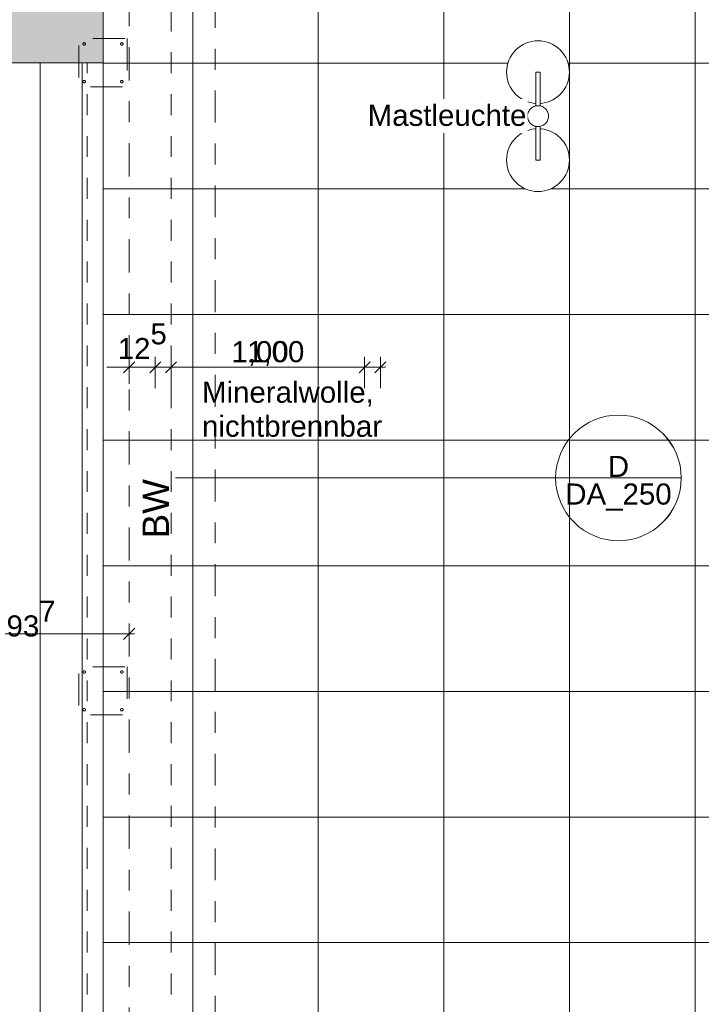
# Model space of a CAD drawing. Header units: metres. Extents: x -180 to 4, y -50 to 6.
# Tile 248 of 256: x -99.94 to -96.69, y -7.19 to -2.49. Entities that reach past the tile are written whole.
import ezdxf

# ---------------------------------------------------------------- set-up
doc = ezdxf.new("R2010")
doc.units = ezdxf.units.M
doc.header["$LTSCALE"] = 0.05
doc.header["$PDMODE"] = 1
doc.header["$PDSIZE"] = -2
for name, pattern in [('ISO-02 Strichlinie', [3.81, 3.048, -0.762]), ('ISO-10 Strichpunktlinie', [4.699, 3.048, -0.762, 0.127, -0.762]), ('Linienart-20', [2.116531, 1.058062, -1.058469]), ('Linienart-53', [5.291531, 3.175, -1.058062, 0.352704, -0.705764])]:
    doc.linetypes.add(name, pattern=pattern)
doc.layers.get('0').update_dxf_attribs({"lineweight": 25})
for name, color, linetype, lineweight, true_color in [('30 -35 Decken- 1 Konstruktion-Träger- Stahlbeton', 7, 'Continuous', 13, 0x33aa00), ('70 -72 Beschriftung- 1 Beschriftung allgemein', 7, 'Continuous', 9, 0xff6633), ('70 -72 Beschriftung- 7 Detailverweise', 7, 'Continuous', 9, 0x00dd00), ('70 -72 Beschriftung- 7 Detailverweise Linie', 7, 'Continuous', 9, 0x00dd00), ('70 -76 Bemaßung- 2 Allgemein', 7, 'Continuous', 5, 0x6666cc)]:
    doc.layers.add(name, color=color, linetype=linetype, lineweight=lineweight, true_color=true_color)
for name, color, linetype, lineweight in [('60- 61 allgemeine Ausstattung- 4 Terrassen', 7, 'Continuous', 9), ('70 -71 Achsen- 1 Gebäudeachsen', 7, 'Linienart-53', 18), ('Keine', 7, 'Continuous', 9)]:
    doc.layers.add(name, color=color, linetype=linetype, lineweight=lineweight)
doc.styles.add('Arial', font='arial.ttf')
doc.dimstyles.new('k+k_klein', dxfattribs={"dimtxt": 0.100689, "dimasz": 0.05302, "dimexe": 0.05, "dimexo": 0.15, "dimgap": 0.005, "dimtad": 1, "dimdec": 3, "dimtxsty": 'Arial', "dimblk": 'VW_SLASH-2', "dimblk1": 'VW_SLASH-2', "dimblk2": 'VW_SLASH-2', "dimcen": 0, "dimdle": 0.025, "dimadec": 3, "dimazin": 0, "dimtfac": 0.75, "dimtdec": 3, "dimtix": 1, "dimtmove": 0, "dimatfit": 0, "dimldrblk": 'VW_FILLEDARROW', "dimfxl": 0.1, "dimfxlon": 1, "dimfrac": 2, "dimtolj": 1, "dimarcsym": 0})

# ---------------------------------------------------------------- blocks, each defined once
blk = doc.blocks.new('Gruppe-4412')
at = {"layer": '30 -35 Decken- 1 Konstruktion-Träger- Stahlbeton', "color": 7, "linetype": 'Linienart-20', "lineweight": 13, "transparency": 33554687}
for p, q in [((-99.621, -0.647), (-99.621, -11.497)), ((-99.221, -0.647), (-99.221, -11.497))]:
    blk.add_line(p, q, dxfattribs=at)
at = {"layer": '30 -35 Decken- 1 Konstruktion-Träger- Stahlbeton', "color": 0, "flags": 1}
for tag in ['IFC_UUID', 'instanceID']:
    blk.add_attdef(tag, (-99.621, -11.497), '', height=0.00018, dxfattribs=at)
blk = doc.blocks.new('_03-OG3_Tragwerk (2D)')
at = {"layer": '30 -35 Decken- 1 Konstruktion-Träger- Stahlbeton'}
blk.add_blockref('Gruppe-4412', (0, 0), dxfattribs=at)
blk = doc.blocks.new('Gruppe-8273')
at = {"color": 255, "linetype": 'Continuous', "lineweight": 9}
blk.add_wipeout([(-97.425, -2.9262), (-97.4226, -2.9305), (-97.4207, -2.9351), (-97.4193, -2.9398), (-97.4183, -2.9446), (-97.4178, -2.9495), (-97.4178, -2.9544), (-97.4183, -2.9593), (-97.4192, -2.9641), (-97.4207, -2.9688), (-97.4225, -2.9733), (-97.4248, -2.9776), (-97.4275, -2.9817), (-97.4306, -2.9855), (-97.4341, -2.989), (-97.4379, -2.9921), (-97.442, -2.9949), (-97.4463, -2.9972), (-97.4508, -2.9991), (-97.4555, -3.0005), (-97.4603, -3.0015), (-97.4652, -3.002), (-97.4701, -3.002), (-97.475, -3.0015), (-97.4798, -3.0006), (-97.4845, -2.9992), (-97.489, -2.9973), (-97.4934, -2.995), (-97.4975, -2.9923), (-97.5013, -2.9892), (-97.5047, -2.9857), (-97.5079, -2.9819), (-97.5106, -2.9779), (-97.5129, -2.9735), (-97.5148, -2.969), (-97.5163, -2.9643), (-97.5172, -2.9595), (-97.5177, -2.9546), (-97.5177, -2.9497), (-97.5173, -2.9448), (-97.5163, -2.94), (-97.5149, -2.9353), (-97.513, -2.9308), (-97.5107, -2.9264), (-97.508, -2.9224), (-97.5049, -2.9186), (-97.5015, -2.9151), (-97.4977, -2.912), (-97.4936, -2.9092), (-97.4893, -2.9069), (-97.4847, -2.905), (-97.4801, -2.9036), (-97.4752, -2.9026), (-97.4704, -2.9021), (-97.4655, -2.9021), (-97.4606, -2.9026), (-97.4558, -2.9035), (-97.4511, -2.9049), (-97.4465, -2.9068), (-97.4422, -2.9091), (-97.4381, -2.9118), (-97.4343, -2.9149), (-97.4308, -2.9184), (-97.4277, -2.9222)], dxfattribs=at).dxf.layer = '60- 61 allgemeine Ausstattung- 4 Terrassen'
at = {"layer": '60- 61 allgemeine Ausstattung- 4 Terrassen', "color": 252, "linetype": 'Continuous', "lineweight": 9, "true_color": 0x888888, "flags": 128}
blk.add_lwpolyline([(-97.425, -2.9262), (-97.4226, -2.9305), (-97.4207, -2.9351), (-97.4193, -2.9398), (-97.4183, -2.9446), (-97.4178, -2.9495), (-97.4178, -2.9544), (-97.4183, -2.9593), (-97.4192, -2.9641), (-97.4207, -2.9688), (-97.4225, -2.9733), (-97.4248, -2.9776), (-97.4275, -2.9817), (-97.4306, -2.9855), (-97.4341, -2.989), (-97.4379, -2.9921), (-97.442, -2.9949), (-97.4463, -2.9972), (-97.4508, -2.9991), (-97.4555, -3.0005), (-97.4603, -3.0015), (-97.4652, -3.002), (-97.4701, -3.002), (-97.475, -3.0015), (-97.4798, -3.0006), (-97.4845, -2.9992), (-97.489, -2.9973), (-97.4934, -2.995), (-97.4975, -2.9923), (-97.5013, -2.9892), (-97.5047, -2.9857), (-97.5079, -2.9819), (-97.5106, -2.9779), (-97.5129, -2.9735), (-97.5148, -2.969), (-97.5163, -2.9643), (-97.5172, -2.9595), (-97.5177, -2.9546), (-97.5177, -2.9497), (-97.5173, -2.9448), (-97.5163, -2.94), (-97.5149, -2.9353), (-97.513, -2.9308), (-97.5107, -2.9264), (-97.508, -2.9224), (-97.5049, -2.9186), (-97.5015, -2.9151), (-97.4977, -2.912), (-97.4936, -2.9092), (-97.4893, -2.9069), (-97.4847, -2.905), (-97.4801, -2.9036), (-97.4752, -2.9026), (-97.4704, -2.9021), (-97.4655, -2.9021), (-97.4606, -2.9026), (-97.4558, -2.9035), (-97.4511, -2.9049), (-97.4465, -2.9068), (-97.4422, -2.9091), (-97.4381, -2.9118), (-97.4343, -2.9149), (-97.4308, -2.9184), (-97.4277, -2.9222)], close=True, dxfattribs=at)
at = {"color": 255, "linetype": 'Continuous', "lineweight": 9}
for points in [[(-97.4678, -2.592), (-97.4531, -2.5928), (-97.4385, -2.5949), (-97.4242, -2.5985), (-97.4104, -2.6035), (-97.3971, -2.6098), (-97.3844, -2.6173), (-97.3726, -2.6261), (-97.3617, -2.636), (-97.3518, -2.6469), (-97.3431, -2.6587), (-97.3355, -2.6713), (-97.3292, -2.6846), (-97.3242, -2.6985), (-97.3207, -2.7128), (-97.3185, -2.7273), (-97.3178, -2.742), (-97.3185, -2.7567), (-97.3207, -2.7713), (-97.3242, -2.7856), (-97.3292, -2.7994), (-97.3355, -2.8128), (-97.3431, -2.8254), (-97.3518, -2.8372), (-97.3617, -2.8481), (-97.3726, -2.858), (-97.3844, -2.8668), (-97.3971, -2.8743), (-97.4104, -2.8806), (-97.4242, -2.8856), (-97.4385, -2.8892), (-97.4531, -2.8913), (-97.4678, -2.892), (-97.4825, -2.8913), (-97.497, -2.8892), (-97.5113, -2.8856), (-97.5252, -2.8806), (-97.5385, -2.8743), (-97.5511, -2.8668), (-97.5629, -2.858), (-97.5738, -2.8481), (-97.5837, -2.8372), (-97.5925, -2.8254), (-97.6001, -2.8128), (-97.6064, -2.7994), (-97.6113, -2.7856), (-97.6149, -2.7713), (-97.6171, -2.7567), (-97.6178, -2.742), (-97.6171, -2.7273), (-97.6149, -2.7128), (-97.6113, -2.6985), (-97.6064, -2.6846), (-97.6001, -2.6713), (-97.5925, -2.6587), (-97.5837, -2.6469), (-97.5738, -2.636), (-97.5629, -2.6261), (-97.5511, -2.6173), (-97.5385, -2.6098), (-97.5252, -2.6035), (-97.5113, -2.5985), (-97.497, -2.5949), (-97.4825, -2.5928)], [(-97.4678, -3.312), (-97.4825, -3.3113), (-97.497, -3.3092), (-97.5113, -3.3056), (-97.5252, -3.3006), (-97.5385, -3.2943), (-97.5511, -3.2868), (-97.5629, -3.278), (-97.5738, -3.2681), (-97.5837, -3.2572), (-97.5925, -3.2454), (-97.6001, -3.2328), (-97.6064, -3.2194), (-97.6113, -3.2056), (-97.6149, -3.1913), (-97.6171, -3.1767), (-97.6178, -3.162), (-97.6171, -3.1473), (-97.6149, -3.1328), (-97.6113, -3.1185), (-97.6064, -3.1046), (-97.6001, -3.0913), (-97.5925, -3.0787), (-97.5837, -3.0669), (-97.5738, -3.056), (-97.5629, -3.0461), (-97.5511, -3.0373), (-97.5385, -3.0298), (-97.5252, -3.0235), (-97.5113, -3.0185), (-97.497, -3.0149), (-97.4825, -3.0128), (-97.4678, -3.012), (-97.4531, -3.0128), (-97.4385, -3.0149), (-97.4242, -3.0185), (-97.4104, -3.0235), (-97.3971, -3.0298), (-97.3844, -3.0373), (-97.3726, -3.0461), (-97.3617, -3.056), (-97.3518, -3.0669), (-97.3431, -3.0787), (-97.3355, -3.0913), (-97.3292, -3.1046), (-97.3242, -3.1185), (-97.3207, -3.1328), (-97.3185, -3.1473), (-97.3178, -3.162), (-97.3185, -3.1767), (-97.3207, -3.1913), (-97.3242, -3.2056), (-97.3292, -3.2194), (-97.3355, -3.2328), (-97.3431, -3.2454), (-97.3518, -3.2572), (-97.3617, -3.2681), (-97.3726, -3.278), (-97.3844, -3.2868), (-97.3971, -3.2943), (-97.4104, -3.3006), (-97.4242, -3.3056), (-97.4385, -3.3092), (-97.4531, -3.3113)]]:
    blk.add_wipeout(points, dxfattribs=at).dxf.layer = '60- 61 allgemeine Ausstattung- 4 Terrassen'
at = {"layer": '60- 61 allgemeine Ausstattung- 4 Terrassen', "color": 252, "linetype": 'Continuous', "lineweight": 9, "true_color": 0x888888, "flags": 128}
for points in [[(-97.4678, -2.592), (-97.4531, -2.5928), (-97.4385, -2.5949), (-97.4242, -2.5985), (-97.4104, -2.6035), (-97.3971, -2.6098), (-97.3844, -2.6173), (-97.3726, -2.6261), (-97.3617, -2.636), (-97.3518, -2.6469), (-97.3431, -2.6587), (-97.3355, -2.6713), (-97.3292, -2.6846), (-97.3242, -2.6985), (-97.3207, -2.7128), (-97.3185, -2.7273), (-97.3178, -2.742), (-97.3185, -2.7567), (-97.3207, -2.7713), (-97.3242, -2.7856), (-97.3292, -2.7994), (-97.3355, -2.8128), (-97.3431, -2.8254), (-97.3518, -2.8372), (-97.3617, -2.8481), (-97.3726, -2.858), (-97.3844, -2.8668), (-97.3971, -2.8743), (-97.4104, -2.8806), (-97.4242, -2.8856), (-97.4385, -2.8892), (-97.4531, -2.8913), (-97.4678, -2.892), (-97.4825, -2.8913), (-97.497, -2.8892), (-97.5113, -2.8856), (-97.5252, -2.8806), (-97.5385, -2.8743), (-97.5511, -2.8668), (-97.5629, -2.858), (-97.5738, -2.8481), (-97.5837, -2.8372), (-97.5925, -2.8254), (-97.6001, -2.8128), (-97.6064, -2.7994), (-97.6113, -2.7856), (-97.6149, -2.7713), (-97.6171, -2.7567), (-97.6178, -2.742), (-97.6171, -2.7273), (-97.6149, -2.7128), (-97.6113, -2.6985), (-97.6064, -2.6846), (-97.6001, -2.6713), (-97.5925, -2.6587), (-97.5837, -2.6469), (-97.5738, -2.636), (-97.5629, -2.6261), (-97.5511, -2.6173), (-97.5385, -2.6098), (-97.5252, -2.6035), (-97.5113, -2.5985), (-97.497, -2.5949), (-97.4825, -2.5928)], [(-97.4678, -3.312), (-97.4825, -3.3113), (-97.497, -3.3092), (-97.5113, -3.3056), (-97.5252, -3.3006), (-97.5385, -3.2943), (-97.5511, -3.2868), (-97.5629, -3.278), (-97.5738, -3.2681), (-97.5837, -3.2572), (-97.5925, -3.2454), (-97.6001, -3.2328), (-97.6064, -3.2194), (-97.6113, -3.2056), (-97.6149, -3.1913), (-97.6171, -3.1767), (-97.6178, -3.162), (-97.6171, -3.1473), (-97.6149, -3.1328), (-97.6113, -3.1185), (-97.6064, -3.1046), (-97.6001, -3.0913), (-97.5925, -3.0787), (-97.5837, -3.0669), (-97.5738, -3.056), (-97.5629, -3.0461), (-97.5511, -3.0373), (-97.5385, -3.0298), (-97.5252, -3.0235), (-97.5113, -3.0185), (-97.497, -3.0149), (-97.4825, -3.0128), (-97.4678, -3.012), (-97.4531, -3.0128), (-97.4385, -3.0149), (-97.4242, -3.0185), (-97.4104, -3.0235), (-97.3971, -3.0298), (-97.3844, -3.0373), (-97.3726, -3.0461), (-97.3617, -3.056), (-97.3518, -3.0669), (-97.3431, -3.0787), (-97.3355, -3.0913), (-97.3292, -3.1046), (-97.3242, -3.1185), (-97.3207, -3.1328), (-97.3185, -3.1473), (-97.3178, -3.162), (-97.3185, -3.1767), (-97.3207, -3.1913), (-97.3242, -3.2056), (-97.3292, -3.2194), (-97.3355, -3.2328), (-97.3431, -3.2454), (-97.3518, -3.2572), (-97.3617, -3.2681), (-97.3726, -3.278), (-97.3844, -3.2868), (-97.3971, -3.2943), (-97.4104, -3.3006), (-97.4242, -3.3056), (-97.4385, -3.3092), (-97.4531, -3.3113)]]:
    blk.add_lwpolyline(points, close=True, dxfattribs=at)
at = {"color": 255, "linetype": 'Continuous', "lineweight": 9}
for points in [[(-97.4778, -2.742), (-97.4578, -2.742), (-97.4578, -2.9031), (-97.4778, -2.9031)], [(-97.4778, -3.001), (-97.4578, -3.001), (-97.4578, -3.162), (-97.4778, -3.162)]]:
    blk.add_wipeout(points, dxfattribs=at).dxf.layer = '60- 61 allgemeine Ausstattung- 4 Terrassen'
at = {"layer": '60- 61 allgemeine Ausstattung- 4 Terrassen', "color": 252, "linetype": 'Continuous', "lineweight": 9, "true_color": 0x888888, "flags": 128}
for points in [[(-97.4778, -2.742), (-97.4578, -2.742), (-97.4578, -2.9031), (-97.4778, -2.9031)], [(-97.4778, -3.001), (-97.4578, -3.001), (-97.4578, -3.162), (-97.4778, -3.162)]]:
    blk.add_lwpolyline(points, close=True, dxfattribs=at)
blk = doc.blocks.new('VW_SLASH-2')
at = {"color": 0, "linetype": 'ByBlock', "lineweight": -2, "transparency": 16777216}
blk.add_line((0.472, 0), (-1, 0), dxfattribs=at)
at = {"color": 0, "lineweight": 5, "transparency": 16777216, "flags": 128}
blk.add_lwpolyline([(0.5, 0.5), (-0.5, -0.5)], dxfattribs=at)
blk = doc.blocks.new('*D8794')
at = {"layer": '70 -76 Bemaßung- 2 Allgemein', "color": 0, "lineweight": -2}
for p, q in [((-100.3581, -5.5248), (-100.3581, -5.3748)), ((-99.421, -5.4865), (-99.421, -5.3748)), ((-99.474, -5.4248), (-100.3051, -5.4248))]:
    blk.add_line(p, q, dxfattribs=at)
at = {"layer": 'Defpoints', "color": 0}
for p in [(-100.3581, -5.4248), (-99.421, -5.6365), (-100.3581, -5.932)]:
    blk.add_point(p, dxfattribs=at)
at = {"layer": '70 -76 Bemaßung- 2 Allgemein', "color": 0, "lineweight": -2, "xscale": 0.05302001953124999, "yscale": 0.05302001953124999, "zscale": 0.05302001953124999, "rotation": 180}
blk.add_blockref('VW_SLASH-2', (-100.3581, -5.4248), dxfattribs=at)
at = {"layer": '70 -76 Bemaßung- 2 Allgemein', "color": 0, "lineweight": -2, "xscale": 0.05302001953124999, "yscale": 0.05302001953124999, "zscale": 0.05302001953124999}
blk.add_blockref('VW_SLASH-2', (-99.421, -5.4248), dxfattribs=at)
at = {"layer": '70 -76 Bemaßung- 2 Allgemein', "color": 0, "insert": (-99.8896, -5.3525), "char_height": 0.100689, "attachment_point": 5, "style": 'Arial'}
blk.add_mtext('\\A1;93\\S7^ ;', dxfattribs=at)
blk = doc.blocks.new('VW_FILLEDARROW')
at = {"linetype": 'Continuous', "lineweight": 0, "transparency": 16777216}
blk.add_hatch(color=0, dxfattribs=at).paths.add_polyline_path([(-2.829, 0.758), (0, 0), (-2.829, -0.758)])
at = {"color": 0, "lineweight": 5, "transparency": 16777216, "flags": 128}
blk.add_lwpolyline([(-2.829, 0.758), (0, 0), (-2.829, -0.758)], close=True, dxfattribs=at)
blk = doc.blocks.new('Gruppe-8341')
at = {"layer": '70 -72 Beschriftung- 7 Detailverweise'}
blk.add_line((0.935, 0), (0.335, 0), dxfattribs=at)
at = {"layer": '70 -72 Beschriftung- 7 Detailverweise', "flags": 128}
blk.add_lwpolyline([(0.935, 0), (0.9336, -0.0294), (0.9292, -0.0585), (0.9221, -0.0871), (0.9122, -0.1148), (0.8996, -0.1414), (0.8844, -0.1667), (0.8669, -0.1903), (0.8471, -0.2121), (0.8253, -0.2319), (0.8017, -0.2494), (0.7764, -0.2646), (0.7498, -0.2772), (0.7221, -0.2871), (0.6935, -0.2942), (0.6644, -0.2986), (0.635, -0.3), (0.6056, -0.2986), (0.5765, -0.2942), (0.5479, -0.2871), (0.5202, -0.2772), (0.4936, -0.2646), (0.4683, -0.2494), (0.4447, -0.2319), (0.4229, -0.2121), (0.4031, -0.1903), (0.3856, -0.1667), (0.3704, -0.1414), (0.3578, -0.1148), (0.3479, -0.0871), (0.3408, -0.0585), (0.3364, -0.0294), (0.335, 0), (0.3364, 0.0294), (0.3408, 0.0585), (0.3479, 0.0871), (0.3578, 0.1148), (0.3704, 0.1414), (0.3856, 0.1667), (0.4031, 0.1903), (0.4229, 0.2121), (0.4447, 0.2319), (0.4683, 0.2494), (0.4936, 0.2646), (0.5202, 0.2772), (0.5479, 0.2871), (0.5765, 0.2942), (0.6056, 0.2986), (0.635, 0.3), (0.6644, 0.2986), (0.6935, 0.2942), (0.7221, 0.2871), (0.7498, 0.2772), (0.7764, 0.2646), (0.8017, 0.2494), (0.8253, 0.2319), (0.8471, 0.2121), (0.8669, 0.1903), (0.8844, 0.1667), (0.8996, 0.1414), (0.9122, 0.1148), (0.9221, 0.0871), (0.9292, 0.0585), (0.9336, 0.0294)], close=True, dxfattribs=at)
at = {"layer": '70 -72 Beschriftung- 7 Detailverweise'}
blk.add_point((0.635, 0), dxfattribs=at)
at = {"layer": '70 -72 Beschriftung- 7 Detailverweise', "line_spacing_factor": 0.96878, "style": 'Arial'}
for s, insert, char_height, attachment_point in [('D', (0.635, 0.0046), 0.1007, 8), ('DA_250', (0.635, -0.0267), 0.10069, 2)]:
    blk.add_mtext(s, dxfattribs=dict(at, insert=insert, char_height=char_height, attachment_point=attachment_point))
blk = doc.blocks.new('Referenzmarkierung-47')
at = {"layer": '70 -72 Beschriftung- 7 Detailverweise', "transparency": 33554687}
for q in [(-1.4805, 0), (0.635, 0)]:
    blk.add_line((0, 0), q, dxfattribs=at)
at = {"layer": '70 -72 Beschriftung- 7 Detailverweise', "color": 7, "transparency": 33554687}
blk.add_blockref('Gruppe-8341', (0, 0), dxfattribs=at)
blk = doc.blocks.new('*D8949')
at = {"layer": '70 -76 Bemaßung- 2 Allgemein', "color": 0, "lineweight": -2}
for p, q in [((-99.421, -4.2302), (-99.421, -4.1018)), ((-99.296, -4.2518), (-99.296, -4.1018)), ((-99.474, -4.1518), (-99.527, -4.1518)), ((-99.296, -4.1518), (-99.421, -4.1518)), ((-99.243, -4.1518), (-99.19, -4.1518))]:
    blk.add_line(p, q, dxfattribs=at)
at = {"layer": 'Defpoints', "color": 0}
for p in [(-99.421, -4.1518), (-99.421, -4.3802), (-99.296, -6.6306)]:
    blk.add_point(p, dxfattribs=at)
at = {"layer": '70 -76 Bemaßung- 2 Allgemein', "color": 0, "lineweight": -2, "xscale": 0.05302001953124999, "yscale": 0.05302001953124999, "zscale": 0.05302001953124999}
blk.add_blockref('VW_SLASH-2', (-99.421, -4.1518), dxfattribs=at)
at = {"layer": '70 -76 Bemaßung- 2 Allgemein', "color": 0, "lineweight": -2, "xscale": 0.05302001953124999, "yscale": 0.05302001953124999, "zscale": 0.05302001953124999, "rotation": 180}
blk.add_blockref('VW_SLASH-2', (-99.296, -4.1518), dxfattribs=at)
at = {"layer": '70 -76 Bemaßung- 2 Allgemein', "color": 0, "insert": (-99.3585, -4.027), "char_height": 0.100689, "attachment_point": 5, "style": 'Arial'}
blk.add_mtext('\\A1;12\\S5^ ;', dxfattribs=at)
blk = doc.blocks.new('*D8950')
at = {"layer": '70 -76 Bemaßung- 2 Allgemein', "color": 0, "lineweight": -2}
for p, q in [((-99.296, -4.2518), (-99.296, -4.1018)), ((-98.296, -4.2518), (-98.296, -4.1018)), ((-98.349, -4.1518), (-99.243, -4.1518))]:
    blk.add_line(p, q, dxfattribs=at)
at = {"layer": 'Defpoints', "color": 0}
for p in [(-99.296, -4.1518), (-98.296, -6.5789), (-99.296, -6.6306)]:
    blk.add_point(p, dxfattribs=at)
at = {"layer": '70 -76 Bemaßung- 2 Allgemein', "color": 0, "lineweight": -2, "xscale": 0.05302001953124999, "yscale": 0.05302001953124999, "zscale": 0.05302001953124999, "rotation": 180}
blk.add_blockref('VW_SLASH-2', (-99.296, -4.1518), dxfattribs=at)
at = {"layer": '70 -76 Bemaßung- 2 Allgemein', "color": 0, "lineweight": -2, "xscale": 0.05302001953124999, "yscale": 0.05302001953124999, "zscale": 0.05302001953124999}
blk.add_blockref('VW_SLASH-2', (-98.296, -4.1518), dxfattribs=at)
at = {"layer": '70 -76 Bemaßung- 2 Allgemein', "color": 0, "insert": (-98.796, -4.0864), "char_height": 0.10069, "attachment_point": 5, "style": 'Arial'}
blk.add_mtext('\\A1;1,00', dxfattribs=at)
blk = doc.blocks.new('*D9044')
at = {"layer": '70 -76 Bemaßung- 2 Allgemein', "color": 0, "lineweight": -2}
for p, q in [((-99.221, -4.2518), (-99.221, -4.1018)), ((-98.221, -4.2518), (-98.221, -4.1018)), ((-98.274, -4.1518), (-99.168, -4.1518))]:
    blk.add_line(p, q, dxfattribs=at)
at = {"layer": 'Defpoints', "color": 0}
for p in [(-99.221, -4.1518), (-99.221, -4.9472), (-98.221, -4.9472)]:
    blk.add_point(p, dxfattribs=at)
at = {"layer": '70 -76 Bemaßung- 2 Allgemein', "color": 0, "lineweight": -2, "xscale": 0.05302001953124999, "yscale": 0.05302001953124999, "zscale": 0.05302001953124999, "rotation": 180}
blk.add_blockref('VW_SLASH-2', (-99.221, -4.1518), dxfattribs=at)
at = {"layer": '70 -76 Bemaßung- 2 Allgemein', "color": 0, "lineweight": -2, "xscale": 0.05302001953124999, "yscale": 0.05302001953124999, "zscale": 0.05302001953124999}
blk.add_blockref('VW_SLASH-2', (-98.221, -4.1518), dxfattribs=at)
at = {"layer": '70 -76 Bemaßung- 2 Allgemein', "color": 0, "insert": (-98.721, -4.0864), "char_height": 0.10069, "attachment_point": 5, "style": 'Arial'}
blk.add_mtext('\\A1;1,00', dxfattribs=at)
blk = doc.blocks.new('Gruppe-8871')
at = {"layer": 'Keine', "color": 7, "linetype": 'ISO-02 Strichlinie', "lineweight": 9, "transparency": 33554687, "flags": 128}
for points in [[(-99.431, -2.582), (-99.431, -2.812), (-99.661, -2.812), (-99.661, -2.582)], [(-99.636, -2.613), (-99.6366, -2.613), (-99.6372, -2.6129), (-99.6377, -2.6128), (-99.6383, -2.6126), (-99.6388, -2.6123), (-99.6393, -2.612), (-99.6398, -2.6117), (-99.6402, -2.6113), (-99.6406, -2.6108), (-99.641, -2.6104), (-99.6413, -2.6099), (-99.6415, -2.6093), (-99.6417, -2.6088), (-99.6419, -2.6082), (-99.642, -2.6076), (-99.642, -2.607), (-99.642, -2.6065), (-99.6419, -2.6059), (-99.6417, -2.6053), (-99.6415, -2.6047), (-99.6413, -2.6042), (-99.641, -2.6037), (-99.6406, -2.6032), (-99.6402, -2.6028), (-99.6398, -2.6024), (-99.6393, -2.6021), (-99.6388, -2.6018), (-99.6383, -2.6015), (-99.6377, -2.6013), (-99.6372, -2.6012), (-99.6366, -2.6011), (-99.636, -2.601), (-99.6354, -2.6011), (-99.6348, -2.6012), (-99.6343, -2.6013), (-99.6337, -2.6015), (-99.6332, -2.6018), (-99.6327, -2.6021), (-99.6322, -2.6024), (-99.6318, -2.6028), (-99.6314, -2.6032), (-99.631, -2.6037), (-99.6307, -2.6042), (-99.6305, -2.6047), (-99.6303, -2.6053), (-99.6301, -2.6059), (-99.63, -2.6065), (-99.63, -2.607), (-99.63, -2.6076), (-99.6301, -2.6082), (-99.6303, -2.6088), (-99.6305, -2.6093), (-99.6307, -2.6099), (-99.631, -2.6104), (-99.6314, -2.6108), (-99.6318, -2.6113), (-99.6322, -2.6117), (-99.6327, -2.612), (-99.6332, -2.6123), (-99.6337, -2.6126), (-99.6343, -2.6128), (-99.6348, -2.6129), (-99.6354, -2.613)], [(-99.456, -2.613), (-99.4566, -2.613), (-99.4572, -2.6129), (-99.4577, -2.6128), (-99.4583, -2.6126), (-99.4588, -2.6123), (-99.4593, -2.612), (-99.4598, -2.6117), (-99.4602, -2.6113), (-99.4606, -2.6108), (-99.461, -2.6104), (-99.4613, -2.6099), (-99.4615, -2.6093), (-99.4617, -2.6088), (-99.4619, -2.6082), (-99.462, -2.6076), (-99.462, -2.607), (-99.462, -2.6065), (-99.4619, -2.6059), (-99.4617, -2.6053), (-99.4615, -2.6047), (-99.4613, -2.6042), (-99.461, -2.6037), (-99.4606, -2.6032), (-99.4602, -2.6028), (-99.4598, -2.6024), (-99.4593, -2.6021), (-99.4588, -2.6018), (-99.4583, -2.6015), (-99.4577, -2.6013), (-99.4572, -2.6012), (-99.4566, -2.6011), (-99.456, -2.601), (-99.4554, -2.6011), (-99.4548, -2.6012), (-99.4543, -2.6013), (-99.4537, -2.6015), (-99.4532, -2.6018), (-99.4527, -2.6021), (-99.4522, -2.6024), (-99.4518, -2.6028), (-99.4514, -2.6032), (-99.451, -2.6037), (-99.4507, -2.6042), (-99.4505, -2.6047), (-99.4503, -2.6053), (-99.4501, -2.6059), (-99.45, -2.6065), (-99.45, -2.607), (-99.45, -2.6076), (-99.4501, -2.6082), (-99.4503, -2.6088), (-99.4505, -2.6093), (-99.4507, -2.6099), (-99.451, -2.6104), (-99.4514, -2.6108), (-99.4518, -2.6113), (-99.4522, -2.6117), (-99.4527, -2.612), (-99.4532, -2.6123), (-99.4537, -2.6126), (-99.4543, -2.6128), (-99.4548, -2.6129), (-99.4554, -2.613)], [(-99.636, -2.793), (-99.6366, -2.793), (-99.6372, -2.7929), (-99.6377, -2.7928), (-99.6383, -2.7926), (-99.6388, -2.7923), (-99.6393, -2.792), (-99.6398, -2.7917), (-99.6402, -2.7913), (-99.6406, -2.7908), (-99.641, -2.7904), (-99.6413, -2.7899), (-99.6415, -2.7893), (-99.6417, -2.7888), (-99.6419, -2.7882), (-99.642, -2.7876), (-99.642, -2.787), (-99.642, -2.7865), (-99.6419, -2.7859), (-99.6417, -2.7853), (-99.6415, -2.7847), (-99.6413, -2.7842), (-99.641, -2.7837), (-99.6406, -2.7832), (-99.6402, -2.7828), (-99.6398, -2.7824), (-99.6393, -2.7821), (-99.6388, -2.7818), (-99.6383, -2.7815), (-99.6377, -2.7813), (-99.6372, -2.7812), (-99.6366, -2.7811), (-99.636, -2.781), (-99.6354, -2.7811), (-99.6348, -2.7812), (-99.6343, -2.7813), (-99.6337, -2.7815), (-99.6332, -2.7818), (-99.6327, -2.7821), (-99.6322, -2.7824), (-99.6318, -2.7828), (-99.6314, -2.7832), (-99.631, -2.7837), (-99.6307, -2.7842), (-99.6305, -2.7847), (-99.6303, -2.7853), (-99.6301, -2.7859), (-99.63, -2.7865), (-99.63, -2.787), (-99.63, -2.7876), (-99.6301, -2.7882), (-99.6303, -2.7888), (-99.6305, -2.7893), (-99.6307, -2.7899), (-99.631, -2.7904), (-99.6314, -2.7908), (-99.6318, -2.7913), (-99.6322, -2.7917), (-99.6327, -2.792), (-99.6332, -2.7923), (-99.6337, -2.7926), (-99.6343, -2.7928), (-99.6348, -2.7929), (-99.6354, -2.793)], [(-99.456, -2.793), (-99.4566, -2.793), (-99.4572, -2.7929), (-99.4577, -2.7928), (-99.4583, -2.7926), (-99.4588, -2.7923), (-99.4593, -2.792), (-99.4598, -2.7917), (-99.4602, -2.7913), (-99.4606, -2.7908), (-99.461, -2.7904), (-99.4613, -2.7899), (-99.4615, -2.7893), (-99.4617, -2.7888), (-99.4619, -2.7882), (-99.462, -2.7876), (-99.462, -2.787), (-99.462, -2.7865), (-99.4619, -2.7859), (-99.4617, -2.7853), (-99.4615, -2.7847), (-99.4613, -2.7842), (-99.461, -2.7837), (-99.4606, -2.7832), (-99.4602, -2.7828), (-99.4598, -2.7824), (-99.4593, -2.7821), (-99.4588, -2.7818), (-99.4583, -2.7815), (-99.4577, -2.7813), (-99.4572, -2.7812), (-99.4566, -2.7811), (-99.456, -2.781), (-99.4554, -2.7811), (-99.4548, -2.7812), (-99.4543, -2.7813), (-99.4537, -2.7815), (-99.4532, -2.7818), (-99.4527, -2.7821), (-99.4522, -2.7824), (-99.4518, -2.7828), (-99.4514, -2.7832), (-99.451, -2.7837), (-99.4507, -2.7842), (-99.4505, -2.7847), (-99.4503, -2.7853), (-99.4501, -2.7859), (-99.45, -2.7865), (-99.45, -2.787), (-99.45, -2.7876), (-99.4501, -2.7882), (-99.4503, -2.7888), (-99.4505, -2.7893), (-99.4507, -2.7899), (-99.451, -2.7904), (-99.4514, -2.7908), (-99.4518, -2.7913), (-99.4522, -2.7917), (-99.4527, -2.792), (-99.4532, -2.7923), (-99.4537, -2.7926), (-99.4543, -2.7928), (-99.4548, -2.7929), (-99.4554, -2.793)]]:
    blk.add_lwpolyline(points, close=True, dxfattribs=at)
blk = doc.blocks.new('Gruppe-8874')
at = {"layer": 'Keine', "color": 7, "linetype": 'ISO-02 Strichlinie', "lineweight": 9, "transparency": 33554687, "flags": 128}
for points in [[(-99.431, -5.582), (-99.431, -5.812), (-99.661, -5.812), (-99.661, -5.582)], [(-99.636, -5.613), (-99.6366, -5.613), (-99.6372, -5.6129), (-99.6377, -5.6128), (-99.6383, -5.6126), (-99.6388, -5.6123), (-99.6393, -5.612), (-99.6398, -5.6117), (-99.6402, -5.6113), (-99.6406, -5.6108), (-99.641, -5.6104), (-99.6413, -5.6099), (-99.6415, -5.6093), (-99.6417, -5.6088), (-99.6419, -5.6082), (-99.642, -5.6076), (-99.642, -5.607), (-99.642, -5.6065), (-99.6419, -5.6059), (-99.6417, -5.6053), (-99.6415, -5.6047), (-99.6413, -5.6042), (-99.641, -5.6037), (-99.6406, -5.6032), (-99.6402, -5.6028), (-99.6398, -5.6024), (-99.6393, -5.6021), (-99.6388, -5.6018), (-99.6383, -5.6015), (-99.6377, -5.6013), (-99.6372, -5.6012), (-99.6366, -5.6011), (-99.636, -5.601), (-99.6354, -5.6011), (-99.6348, -5.6012), (-99.6343, -5.6013), (-99.6337, -5.6015), (-99.6332, -5.6018), (-99.6327, -5.6021), (-99.6322, -5.6024), (-99.6318, -5.6028), (-99.6314, -5.6032), (-99.631, -5.6037), (-99.6307, -5.6042), (-99.6305, -5.6047), (-99.6303, -5.6053), (-99.6301, -5.6059), (-99.63, -5.6065), (-99.63, -5.607), (-99.63, -5.6076), (-99.6301, -5.6082), (-99.6303, -5.6088), (-99.6305, -5.6093), (-99.6307, -5.6099), (-99.631, -5.6104), (-99.6314, -5.6108), (-99.6318, -5.6113), (-99.6322, -5.6117), (-99.6327, -5.612), (-99.6332, -5.6123), (-99.6337, -5.6126), (-99.6343, -5.6128), (-99.6348, -5.6129), (-99.6354, -5.613)], [(-99.456, -5.613), (-99.4566, -5.613), (-99.4572, -5.6129), (-99.4577, -5.6128), (-99.4583, -5.6126), (-99.4588, -5.6123), (-99.4593, -5.612), (-99.4598, -5.6117), (-99.4602, -5.6113), (-99.4606, -5.6108), (-99.461, -5.6104), (-99.4613, -5.6099), (-99.4615, -5.6093), (-99.4617, -5.6088), (-99.4619, -5.6082), (-99.462, -5.6076), (-99.462, -5.607), (-99.462, -5.6065), (-99.4619, -5.6059), (-99.4617, -5.6053), (-99.4615, -5.6047), (-99.4613, -5.6042), (-99.461, -5.6037), (-99.4606, -5.6032), (-99.4602, -5.6028), (-99.4598, -5.6024), (-99.4593, -5.6021), (-99.4588, -5.6018), (-99.4583, -5.6015), (-99.4577, -5.6013), (-99.4572, -5.6012), (-99.4566, -5.6011), (-99.456, -5.601), (-99.4554, -5.6011), (-99.4548, -5.6012), (-99.4543, -5.6013), (-99.4537, -5.6015), (-99.4532, -5.6018), (-99.4527, -5.6021), (-99.4522, -5.6024), (-99.4518, -5.6028), (-99.4514, -5.6032), (-99.451, -5.6037), (-99.4507, -5.6042), (-99.4505, -5.6047), (-99.4503, -5.6053), (-99.4501, -5.6059), (-99.45, -5.6065), (-99.45, -5.607), (-99.45, -5.6076), (-99.4501, -5.6082), (-99.4503, -5.6088), (-99.4505, -5.6093), (-99.4507, -5.6099), (-99.451, -5.6104), (-99.4514, -5.6108), (-99.4518, -5.6113), (-99.4522, -5.6117), (-99.4527, -5.612), (-99.4532, -5.6123), (-99.4537, -5.6126), (-99.4543, -5.6128), (-99.4548, -5.6129), (-99.4554, -5.613)], [(-99.636, -5.793), (-99.6366, -5.793), (-99.6372, -5.7929), (-99.6377, -5.7928), (-99.6383, -5.7926), (-99.6388, -5.7923), (-99.6393, -5.792), (-99.6398, -5.7917), (-99.6402, -5.7913), (-99.6406, -5.7908), (-99.641, -5.7904), (-99.6413, -5.7899), (-99.6415, -5.7893), (-99.6417, -5.7888), (-99.6419, -5.7882), (-99.642, -5.7876), (-99.642, -5.787), (-99.642, -5.7865), (-99.6419, -5.7859), (-99.6417, -5.7853), (-99.6415, -5.7847), (-99.6413, -5.7842), (-99.641, -5.7837), (-99.6406, -5.7832), (-99.6402, -5.7828), (-99.6398, -5.7824), (-99.6393, -5.7821), (-99.6388, -5.7818), (-99.6383, -5.7815), (-99.6377, -5.7813), (-99.6372, -5.7812), (-99.6366, -5.7811), (-99.636, -5.781), (-99.6354, -5.7811), (-99.6348, -5.7812), (-99.6343, -5.7813), (-99.6337, -5.7815), (-99.6332, -5.7818), (-99.6327, -5.7821), (-99.6322, -5.7824), (-99.6318, -5.7828), (-99.6314, -5.7832), (-99.631, -5.7837), (-99.6307, -5.7842), (-99.6305, -5.7847), (-99.6303, -5.7853), (-99.6301, -5.7859), (-99.63, -5.7865), (-99.63, -5.787), (-99.63, -5.7876), (-99.6301, -5.7882), (-99.6303, -5.7888), (-99.6305, -5.7893), (-99.6307, -5.7899), (-99.631, -5.7904), (-99.6314, -5.7908), (-99.6318, -5.7913), (-99.6322, -5.7917), (-99.6327, -5.792), (-99.6332, -5.7923), (-99.6337, -5.7926), (-99.6343, -5.7928), (-99.6348, -5.7929), (-99.6354, -5.793)], [(-99.456, -5.793), (-99.4566, -5.793), (-99.4572, -5.7929), (-99.4577, -5.7928), (-99.4583, -5.7926), (-99.4588, -5.7923), (-99.4593, -5.792), (-99.4598, -5.7917), (-99.4602, -5.7913), (-99.4606, -5.7908), (-99.461, -5.7904), (-99.4613, -5.7899), (-99.4615, -5.7893), (-99.4617, -5.7888), (-99.4619, -5.7882), (-99.462, -5.7876), (-99.462, -5.787), (-99.462, -5.7865), (-99.4619, -5.7859), (-99.4617, -5.7853), (-99.4615, -5.7847), (-99.4613, -5.7842), (-99.461, -5.7837), (-99.4606, -5.7832), (-99.4602, -5.7828), (-99.4598, -5.7824), (-99.4593, -5.7821), (-99.4588, -5.7818), (-99.4583, -5.7815), (-99.4577, -5.7813), (-99.4572, -5.7812), (-99.4566, -5.7811), (-99.456, -5.781), (-99.4554, -5.7811), (-99.4548, -5.7812), (-99.4543, -5.7813), (-99.4537, -5.7815), (-99.4532, -5.7818), (-99.4527, -5.7821), (-99.4522, -5.7824), (-99.4518, -5.7828), (-99.4514, -5.7832), (-99.451, -5.7837), (-99.4507, -5.7842), (-99.4505, -5.7847), (-99.4503, -5.7853), (-99.4501, -5.7859), (-99.45, -5.7865), (-99.45, -5.787), (-99.45, -5.7876), (-99.4501, -5.7882), (-99.4503, -5.7888), (-99.4505, -5.7893), (-99.4507, -5.7899), (-99.451, -5.7904), (-99.4514, -5.7908), (-99.4518, -5.7913), (-99.4522, -5.7917), (-99.4527, -5.792), (-99.4532, -5.7923), (-99.4537, -5.7926), (-99.4543, -5.7928), (-99.4548, -5.7929), (-99.4554, -5.793)]]:
    blk.add_lwpolyline(points, close=True, dxfattribs=at)
blk = doc.blocks.new('_OG3_2D Bemaßung_ Beschriftung (2D)')
at = {"layer": '70 -72 Beschriftung- 7 Detailverweise Linie', "linetype": 'ISO-10 Strichpunktlinie', "flags": 128}
blk.add_lwpolyline([(-160.09955125, 0.3208767), (-99.01, 0.3208767), (-99.01, -12.16), (-160.09955125, -12.16)], close=True, dxfattribs=at)
blk = doc.blocks.new('_Achsen (3D)')
at = {"layer": '70 -71 Achsen- 1 Gebäudeachsen', "transparency": 33554687}
blk.add_line((-99.421, 3.8), (-99.421, -46.172), dxfattribs=at)
blk = doc.blocks.new('Gruppe-8878')
at = {"layer": '70 -72 Beschriftung- 7 Detailverweise', "transparency": 33554687}
for q in [(-99.19898348, -4.68), (-97.08345798, -4.68)]:
    blk.add_line((-97.71845798, -4.68), q, dxfattribs=at)
at = {"layer": '70 -72 Beschriftung- 7 Detailverweise'}
blk.add_line((-96.78345798, -4.68), (-97.38345798, -4.68), dxfattribs=at)
at = {"layer": '70 -72 Beschriftung- 7 Detailverweise', "flags": 128}
blk.add_lwpolyline([(-96.78345798, -4.68), (-96.78490256, -4.70940514), (-96.78922239, -4.7385271), (-96.79637588, -4.7670854), (-96.80629412, -4.79480503), (-96.8188816, -4.82141902), (-96.83401709, -4.84667107), (-96.85155484, -4.87031799), (-96.87132594, -4.89213203), (-96.89313999, -4.91190314), (-96.91678691, -4.92944088), (-96.94203896, -4.94457638), (-96.96865295, -4.95716386), (-96.99637257, -4.9670821), (-97.02493088, -4.97423558), (-97.05405283, -4.97855542), (-97.08345798, -4.98), (-97.11286312, -4.97855542), (-97.14198507, -4.97423558), (-97.17054338, -4.9670821), (-97.19826301, -4.95716386), (-97.224877, -4.94457638), (-97.25012905, -4.92944088), (-97.27377596, -4.91190314), (-97.29559001, -4.89213203), (-97.31536111, -4.87031799), (-97.33289886, -4.84667107), (-97.34803436, -4.82141902), (-97.36062184, -4.79480503), (-97.37054008, -4.7670854), (-97.37769356, -4.7385271), (-97.38201339, -4.70940514), (-97.38345798, -4.68), (-97.38201339, -4.65059486), (-97.37769356, -4.6214729), (-97.37054008, -4.5929146), (-97.36062184, -4.56519497), (-97.34803436, -4.53858098), (-97.33289886, -4.51332893), (-97.31536111, -4.48968201), (-97.29559001, -4.46786797), (-97.27377596, -4.44809686), (-97.25012905, -4.43055912), (-97.224877, -4.41542362), (-97.19826301, -4.40283614), (-97.17054338, -4.3929179), (-97.14198507, -4.38576442), (-97.11286312, -4.38144458), (-97.08345798, -4.38), (-97.05405283, -4.38144458), (-97.02493088, -4.38576442), (-96.99637257, -4.3929179), (-96.96865295, -4.40283614), (-96.94203896, -4.41542362), (-96.91678691, -4.43055912), (-96.89313999, -4.44809686), (-96.87132594, -4.46786797), (-96.85155484, -4.48968201), (-96.83401709, -4.51332893), (-96.8188816, -4.53858098), (-96.80629412, -4.56519497), (-96.79637588, -4.5929146), (-96.78922239, -4.6214729), (-96.78490256, -4.65059486)], close=True, dxfattribs=at)
at = {"layer": '70 -72 Beschriftung- 7 Detailverweise'}
blk.add_point((-97.08345798, -4.68), dxfattribs=at)
blk.add_blockref('Referenzmarkierung-47', (-97.71845798, -4.68), dxfattribs=at)
at = {"layer": '70 -72 Beschriftung- 1 Beschriftung allgemein', "insert": (-99.073, -4.22010856), "char_height": 0.1006886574, "attachment_point": 1, "line_spacing_factor": 0.96878, "style": 'Arial'}
blk.add_mtext('Mineralwolle,\\Pnichtbrennbar', dxfattribs=at)
at = {"layer": '70 -72 Beschriftung- 7 Detailverweise', "line_spacing_factor": 0.96878, "style": 'Arial'}
for s, insert, char_height, attachment_point in [('D', (-97.08345798, -4.67541389), 0.10068866, 8), ('DA_250', (-97.08345798, -4.70666412), 0.100688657, 2)]:
    blk.add_mtext(s, dxfattribs=dict(at, insert=insert, char_height=char_height, attachment_point=attachment_point))
at = {"layer": '70 -76 Bemaßung- 2 Allgemein'}
for base, p1, p2, picture, middle in [((-99.29599996, -4.15181516), (-98.29599996, -6.57885715), (-99.29599996, -6.63064251), '*D8950', (-98.79599996, -4.08635163)), ((-99.22099996, -4.15181516), (-98.22099996, -4.94717825), (-99.22099996, -4.94717825), '*D9044', (-98.72099996, -4.08635163))]:
    dim = blk.add_linear_dim(base=base, p1=p1, p2=p2, text='1,00', dimstyle='k+k_klein', override={"dimtxt": 0.100689, "dimgap": 0.005, "dimdec": 8, "dimpost": '<>', "dimtxsty": 'Arial', "dimtmove": 2}, dxfattribs=at)
    dim.commit()
    dim.dimension.update_dxf_attribs({"geometry": picture, "text_midpoint": middle})
at = {"color": 255, "linetype": 'ISO-02 Strichlinie', "lineweight": 5, "transparency": 33554483}
blk.add_wipeout([(-99.35099996, -11.10004198), (-99.35099996, -11.27704198), (-99.84099996, -11.27704198), (-99.84099996, -11.76704198), (-100.01799996, -11.76704198), (-100.01799996, -12.11704198), (-107.02059596, -12.11704198), (-107.02059596, -11.89704198), (-106.82099996, -11.89704198), (-106.82099996, -11.49704198), (-107.02059596, -11.49704198), (-107.02059596, -0.94704198), (-99.54599996, -0.94704198), (-99.54599996, -2.69704198), (-101.84599996, -2.69704198), (-101.84599996, -8.69704198), (-99.54599996, -8.69704198), (-99.54599996, -11.10004198)], dxfattribs=at).dxf.layer = '60- 61 allgemeine Ausstattung- 4 Terrassen'
at = {"layer": '60- 61 allgemeine Ausstattung- 4 Terrassen', "linetype": 'Continuous', "lineweight": 9, "transparency": 33554483}
h = blk.add_hatch(dxfattribs=at)
h.set_pattern_fill('Sand 1 sehr fein SRF', style=0, pattern_type=2)
h.set_pattern_definition([(-22, (-129.5485, -6.532042), (-0.018555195, 0.04226461), [0.000625, -0.061875]), (14, (-129.540251, -6.554718), (-0.037110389, -0.027832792), [0.000625, -0.030625]), (-3.77456, (-129.599014, -6.56915), (-0.01958604, 0.06597403), [0.00028186, -0.09367194]), (-68, (-129.42892, -6.50524), (0.1926424, 0.04408), [0.00028125, -0.09346875]), (96, (-129.562934, -6.596983), (-0.036105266, -0.06319548), [0.0005625, -0.0931875]), (132, (-129.5351, -6.57328), (0.040202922, 0.004123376), [0.0003125, -0.0621875]), (-17, (-129.567055, -6.55678), (0.0930531, 0.02892868), [0.000625, -0.061875]), (-145, (-129.5619, -6.551625), (0.06266964, -0.04009224), [0.000625, -0.061875]), (-137, (-129.57633, -6.548533), (0.0494443, -0.02123569), [0.000625, -0.061875])])
h.paths.add_polyline_path([(-99.84099996, -11.27704198), (-99.35099996, -11.27704198), (-99.35099996, -11.10004198), (-99.54599996, -11.10004198), (-99.54599996, -8.69704198), (-101.84599996, -8.69704198), (-101.84599996, -2.69704198), (-99.54599996, -2.69704198), (-99.54599996, -0.94704198), (-159.62399996, -0.94704198), (-159.62399996, -2.69704198), (-155.87399996, -2.69704198), (-155.87399996, -8.69704198), (-159.62399996, -8.69704198), (-159.62399996, -11.62704198), (-159.80099996, -11.62704198), (-159.80099996, -12.11704198), (-100.01799996, -12.11704198), (-100.01799996, -11.76704198), (-99.84099996, -11.76704198)])
h.paths.add_polyline_path([(-152.82099996, -11.49704198), (-152.42099996, -11.49704198), (-152.42099996, -11.89704198), (-152.82099996, -11.89704198)])
h.paths.add_polyline_path([(-107.22099996, -11.49704198), (-106.82099996, -11.49704198), (-106.82099996, -11.89704198), (-107.22099996, -11.89704198)])
h.paths.add_polyline_path([(-114.82099996, -11.49704198), (-114.42099996, -11.49704198), (-114.42099996, -11.89704198), (-114.82099996, -11.89704198)])
h.paths.add_polyline_path([(-122.42099996, -11.49704198), (-122.02099996, -11.49704198), (-122.02099996, -11.89704198), (-122.42099996, -11.89704198)])
h.paths.add_polyline_path([(-130.02099996, -11.49704198), (-129.62099996, -11.49704198), (-129.62099996, -11.89704198), (-130.02099996, -11.89704198)])
h.paths.add_polyline_path([(-137.62099996, -11.49704198), (-137.22099996, -11.49704198), (-137.22099996, -11.89704198), (-137.62099996, -11.89704198)])
h.paths.add_polyline_path([(-145.22099996, -11.49704198), (-144.82099996, -11.49704198), (-144.82099996, -11.89704198), (-145.22099996, -11.89704198)])
at = {"layer": '60- 61 allgemeine Ausstattung- 4 Terrassen', "linetype": 'Continuous', "lineweight": 9, "transparency": 33554534}
h = blk.add_hatch(dxfattribs=at)
h.set_pattern_fill('Platte 60_60 SRF-1', style=0, pattern_type=2)
h.set_pattern_definition([(90, (-83.5178, -11.10004), (-0.6, 7e-17), []), (0, (-83.5178, -11.10004), (0, 0.6), [])])
h.paths.add_polyline_path([(-83.51799996, -8.69594214), (-88.91799996, -8.69756841), (-88.91713959, -2.69756841), (-83.51799996, -2.69756841), (-83.51799996, -0.94704198), (-99.54599996, -0.94704198), (-99.54599996, -11.10004198), (-83.51799996, -11.10004198)])
at = {"layer": '60- 61 allgemeine Ausstattung- 4 Terrassen', "linetype": 'Continuous', "lineweight": 9, "transparency": 33554495}
h = blk.add_hatch(dxfattribs=at)
h.set_pattern_fill('Dämmstoff v 2mm SRF', style=0, pattern_type=2)
h.set_pattern_definition([(90, (-101.846, -2.69704), (0.2, 0), [])])
h.paths.add_polyline_path([(-101.84599996, -2.69704198), (-99.54599996, -2.69704198), (-99.54599996, -8.69704198), (-101.84599996, -8.69704198)])
at = {"layer": '60- 61 allgemeine Ausstattung- 4 Terrassen', "color": 252, "linetype": 'Continuous', "lineweight": 9, "true_color": 0x888888, "transparency": 33554687, "flags": 128}
blk.add_lwpolyline([(-83.51799996, -8.69594214), (-88.91799996, -8.69756841), (-88.91713959, -2.69756841), (-83.51799996, -2.69756841), (-83.51799996, -0.94704198), (-99.54599996, -0.94704198), (-99.54599996, -11.10004198), (-83.51799996, -11.10004198)], close=True, dxfattribs=at)
at = {"layer": '60- 61 allgemeine Ausstattung- 4 Terrassen', "color": 252, "linetype": 'Continuous', "true_color": 0x888888, "flags": 128}
blk.add_lwpolyline([(-101.84599996, -2.69704198), (-99.54599996, -2.69704198), (-99.54599996, -8.69704198), (-101.84599996, -8.69704198)], close=True, dxfattribs=at)
at = {"layer": '70 -72 Beschriftung- 1 Beschriftung allgemein', "color": 7}
for name in ['Gruppe-8871', 'Gruppe-8874']:
    blk.add_blockref(name, (0, 0), dxfattribs=at)
at = {"layer": '70 -72 Beschriftung- 1 Beschriftung allgemein', "insert": (-99.23083412, -4.68565173), "char_height": 0.125860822, "attachment_point": 9, "rotation": 90, "line_spacing_factor": 0.970891, "style": 'Arial'}
blk.add_mtext('BW', dxfattribs=at)
at = {"layer": '70 -76 Bemaßung- 2 Allgemein'}
for base, p1, p2, text, override, picture, middle in [((-99.42099996, -4.15181516), (-99.29599996, -6.63064251), (-99.42099996, -4.38018651), '12\\S5^ ;', {"dimtxt": 0.100689, "dimgap": 0.005, "dimdec": 8, "dimpost": '<>', "dimtxsty": 'Arial', "dimtix": 0, "dimtmove": 2}, '*D8949', (-99.35849996, -4.02703836)), ((-100.35811217, -5.4248196), (-99.42099996, -5.63648532), (-100.35811217, -5.93200088), '93\\S7^ ;', {"dimtxt": 0.100689, "dimgap": 0.005, "dimpost": '<>', "dimtxsty": 'Arial', "dimtmove": 2}, '*D8794', (-99.88955607, -5.35249245))]:
    dim = blk.add_linear_dim(base=base, p1=p1, p2=p2, text=text, dimstyle='k+k_klein', override=override, dxfattribs=at)
    dim.commit()
    dim.dimension.update_dxf_attribs({"geometry": picture, "text_midpoint": middle})
at = {"layer": '60- 61 allgemeine Ausstattung- 4 Terrassen', "color": 7}
blk.add_blockref('Gruppe-8273', (0, 0), dxfattribs=at)
at = {"color": 255}
blk.add_wipeout([(-98.28141761, -3.03318087), (-97.5177805, -3.03318087), (-97.5177805, -2.87090309), (-98.28141761, -2.87090309)], dxfattribs=at).dxf.layer = '60- 61 allgemeine Ausstattung- 4 Terrassen'
at = {"layer": '60- 61 allgemeine Ausstattung- 4 Terrassen', "insert": (-98.28141761, -2.89791999), "char_height": 0.1006886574, "attachment_point": 1, "line_spacing_factor": 0.970891, "style": 'Arial'}
blk.add_mtext('Mastleuchte', dxfattribs=at)
blk = doc.blocks.new('_OG3_2D (2D)')
at = {"layer": '70 -72 Beschriftung- 1 Beschriftung allgemein', "color": 7}
blk.add_blockref('Gruppe-8878', (0, 0), dxfattribs=at)

msp = doc.modelspace()

# ---------------------------------------------------------------- block references
at = {"layer": 'Keine', "color": 1}
msp.add_blockref('_03-OG3_Tragwerk (2D)', (0, 0), dxfattribs=at)

# ---------------------------------------------------------------- next in the draw order: block references
msp.add_blockref('_OG3_2D (2D)', (0, 0), dxfattribs=at)

# ---------------------------------------------------------------- next in the draw order: block references
msp.add_blockref('_OG3_2D Bemaßung_ Beschriftung (2D)', (0, 0), dxfattribs=at)

# ---------------------------------------------------------------- next in the draw order: block references
msp.add_blockref('_Achsen (3D)', (0, 0), dxfattribs=at)

doc.saveas('drawing.dxf')
